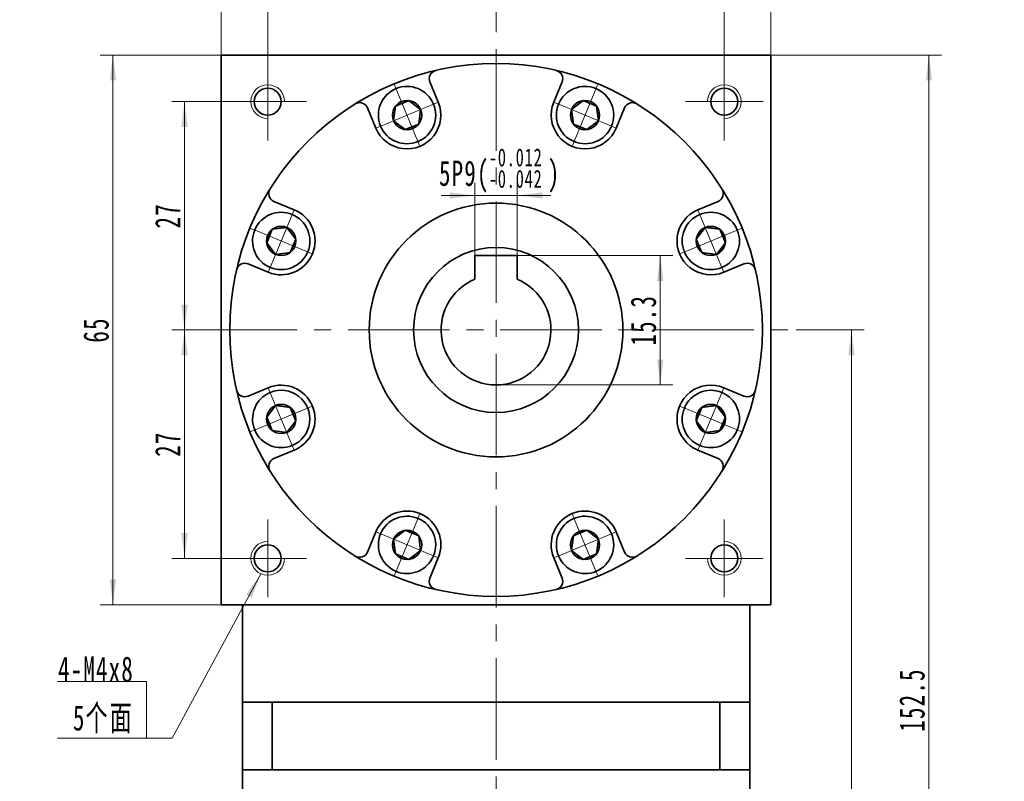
# Model space of a CAD drawing. Header units: millimetres. Extents: x -14 to 452, y 3 to 332.
# Tile 4 of 5: x 219 to 335, y 191 to 281. Entities that reach past the tile are written whole.
import ezdxf

# ---------------------------------------------------------------- set-up
doc = ezdxf.new("R2010")
doc.units = ezdxf.units.MM
doc.set_wipeout_variables(frame=1)
doc.linetypes.add('点画线', pattern=[18, 12, -2, 2, -2])
doc.layers.get('0').update_dxf_attribs({"lineweight": 35})
for name, color, linetype, lineweight in [('EB0_1', 7, 'Continuous', 35), ('中心线层', 1, '点画线', 18), ('尺寸线层', 3, 'Continuous', 18), ('粗实线层', 7, 'Continuous', 35)]:
    doc.layers.add(name, color=color, linetype=linetype, lineweight=lineweight)
doc.styles.add('标准', font='txt', dxfattribs={"width": 0.667})
doc.dimstyles.new('a4-1-1', dxfattribs={"dimtxt": 3, "dimasz": 3, "dimexe": 1.5, "dimexo": 0, "dimgap": 0.5, "dimtad": 1, "dimdec": 3, "dimdsep": 46, "dimtxsty": '标准', "dimblk": '_CAXARROW', "dimcen": 0, "dimdle": 4, "dimazin": 2, "dimtfac": 0.707107, "dimtdec": 3, "dimtix": 1, "dimtmove": 2, "dimatfit": 3, "dimfxl": 1, "dimfrac": 2, "dimtolj": 1, "dimtzin": 0, "dimarcsym": 1})

# ---------------------------------------------------------------- blocks, each defined once
blk = doc.blocks.new('*X6')
at = {"layer": '尺寸线层', "linetype": 'Continuous', "transparency": 16777216}
for points in [[(248.36, 282.49), (251.36, 282.86), (251.36, 282.11)], [(275.36, 282.49), (272.36, 282.86), (272.36, 282.11)]]:
    blk.add_hatch(color=0, dxfattribs=at).paths.add_polyline_path(points, flags=0)
at = {"layer": '尺寸线层', "color": 0, "linetype": 'Continuous', "transparency": 16777216}
for p, q in [((248.36, 275.52), (248.36, 283.99)), ((275.36, 279.19), (275.36, 283.99)), ((248.36, 282.49), (275.36, 282.49))]:
    blk.add_line(p, q, dxfattribs=at)
at = {"layer": '尺寸线层', "color": 0, "transparency": 16777216, "insert": (261.86, 284.47), "char_height": 3, "width": 6, "attachment_point": 5, "line_spacing_factor": 1.15057, "style": '标准'}
blk.add_mtext('\\T1.1;27', dxfattribs=at)
blk = doc.blocks.new('_CAXARROW')
blk.add_hatch(color=0).paths.add_polyline_path([(0, 0), (-1, 0.125), (-1, -0.125)], flags=0)
blk = doc.blocks.new('*X7')
at = {"layer": '尺寸线层', "linetype": 'Continuous', "transparency": 16777216}
for points in [[(275.36, 282.49), (278.36, 282.86), (278.36, 282.11)], [(302.36, 282.49), (299.36, 282.86), (299.36, 282.11)]]:
    blk.add_hatch(color=0, dxfattribs=at).paths.add_polyline_path(points, flags=0)
at = {"layer": '尺寸线层', "color": 0, "linetype": 'Continuous', "transparency": 16777216}
for p, q in [((275.36, 279.19), (275.36, 283.99)), ((302.36, 275.52), (302.36, 283.99)), ((275.36, 282.49), (302.36, 282.49))]:
    blk.add_line(p, q, dxfattribs=at)
at = {"layer": '尺寸线层', "color": 0, "transparency": 16777216, "insert": (288.86, 284.47), "char_height": 3, "width": 6, "attachment_point": 5, "line_spacing_factor": 1.15057, "style": '标准'}
blk.add_mtext('\\T1.1;27', dxfattribs=at)
blk = doc.blocks.new('*X8')
at = {"layer": '尺寸线层', "linetype": 'Continuous', "transparency": 16777216}
for points in [[(238.52, 270.92), (238.89, 267.92), (238.14, 267.92)], [(238.52, 243.92), (238.89, 246.92), (238.14, 246.92)]]:
    blk.add_hatch(color=0, dxfattribs=at).paths.add_polyline_path(points, flags=0)
at = {"layer": '尺寸线层', "color": 0, "linetype": 'Continuous', "transparency": 16777216}
for p, q in [((243.76, 270.92), (237.02, 270.92)), ((238.52, 270.92), (238.52, 243.92)), ((239.86, 243.92), (237.02, 243.92))]:
    blk.add_line(p, q, dxfattribs=at)
at = {"layer": '尺寸线层', "color": 0, "transparency": 16777216, "insert": (236.53, 257.42), "char_height": 3, "width": 6, "attachment_point": 5, "rotation": 90, "line_spacing_factor": 1.15057, "style": '标准'}
blk.add_mtext('\\T1.1;27', dxfattribs=at)
blk = doc.blocks.new('*X9')
at = {"layer": '尺寸线层', "linetype": 'Continuous', "transparency": 16777216}
for points in [[(238.52, 243.92), (238.89, 240.92), (238.14, 240.92)], [(238.52, 216.92), (238.89, 219.92), (238.14, 219.92)]]:
    blk.add_hatch(color=0, dxfattribs=at).paths.add_polyline_path(points, flags=0)
at = {"layer": '尺寸线层', "color": 0, "linetype": 'Continuous', "transparency": 16777216}
for p, q in [((239.86, 243.92), (237.02, 243.92)), ((238.52, 243.92), (238.52, 216.92)), ((243.76, 216.92), (237.02, 216.92))]:
    blk.add_line(p, q, dxfattribs=at)
at = {"layer": '尺寸线层', "color": 0, "transparency": 16777216, "insert": (236.53, 230.42), "char_height": 3, "width": 6, "attachment_point": 5, "rotation": 90, "line_spacing_factor": 1.15057, "style": '标准'}
blk.add_mtext('\\T1.1;27', dxfattribs=at)
blk = doc.blocks.new('*X10')
at = {"layer": '尺寸线层', "linetype": 'Continuous', "transparency": 16777216}
for points in [[(230.05, 276.42), (229.68, 273.42), (230.43, 273.42)], [(230.05, 211.42), (229.68, 214.42), (230.43, 214.42)]]:
    blk.add_hatch(color=0, dxfattribs=at).paths.add_polyline_path(points, flags=0)
at = {"layer": '尺寸线层', "color": 0, "linetype": 'Continuous', "transparency": 16777216}
for p, q in [((242.86, 276.42), (228.55, 276.42)), ((230.05, 211.42), (230.05, 276.42)), ((242.86, 211.42), (228.55, 211.42))]:
    blk.add_line(p, q, dxfattribs=at)
at = {"layer": '尺寸线层', "color": 0, "transparency": 16777216, "insert": (228.07, 243.92), "char_height": 3, "width": 6, "attachment_point": 5, "rotation": 90, "line_spacing_factor": 1.15057, "style": '标准'}
blk.add_mtext('\\T1.1;65', dxfattribs=at)
blk = doc.blocks.new('*X11')
at = {"layer": '尺寸线层', "linetype": 'Continuous', "transparency": 16777216}
for points in [[(242.86, 289.4), (245.86, 289.78), (245.86, 289.03)], [(307.86, 289.4), (304.86, 289.78), (304.86, 289.03)]]:
    blk.add_hatch(color=0, dxfattribs=at).paths.add_polyline_path(points, flags=0)
at = {"layer": '尺寸线层', "color": 0, "linetype": 'Continuous', "transparency": 16777216}
for p, q in [((242.86, 276.42), (242.86, 290.9)), ((307.86, 276.42), (307.86, 290.9)), ((242.86, 289.4), (307.86, 289.4))]:
    blk.add_line(p, q, dxfattribs=at)
at = {"layer": '尺寸线层', "color": 0, "transparency": 16777216, "insert": (275.36, 291.39), "char_height": 3, "width": 6, "attachment_point": 5, "line_spacing_factor": 1.15057, "style": '标准'}
blk.add_mtext('\\T1.1;65', dxfattribs=at)
blk = doc.blocks.new('*X12')
at = {"layer": '尺寸线层', "linetype": 'Continuous', "transparency": 16777216}
for points in [[(317.39, 243.92), (317.77, 240.92), (317.02, 240.92)], [(317.39, 123.92), (317.77, 126.92), (317.02, 126.92)]]:
    blk.add_hatch(color=0, dxfattribs=at).paths.add_polyline_path(points, flags=0)
at = {"layer": '尺寸线层', "color": 0, "linetype": 'Continuous', "transparency": 16777216}
for p, q in [((310.86, 243.92), (318.89, 243.92)), ((317.39, 243.92), (317.39, 123.92)), ((305.36, 123.92), (318.89, 123.92))]:
    blk.add_line(p, q, dxfattribs=at)
at = {"layer": '尺寸线层', "color": 0, "transparency": 16777216, "insert": (315.4, 183.92), "char_height": 3, "width": 7.9737, "attachment_point": 5, "rotation": 90, "line_spacing_factor": 1.15057, "style": '标准'}
blk.add_mtext('\\T1.1;120', dxfattribs=at)
blk = doc.blocks.new('*X13')
at = {"layer": '尺寸线层', "linetype": 'Continuous', "transparency": 16777216}
for points in [[(326.56, 276.42), (326.93, 273.42), (326.18, 273.42)], [(326.56, 123.92), (326.93, 126.92), (326.18, 126.92)]]:
    blk.add_hatch(color=0, dxfattribs=at).paths.add_polyline_path(points, flags=0)
at = {"layer": '尺寸线层', "color": 0, "linetype": 'Continuous', "transparency": 16777216}
for p, q in [((307.86, 276.42), (328.06, 276.42)), ((326.56, 276.42), (326.56, 123.92)), ((305.36, 123.92), (328.06, 123.92))]:
    blk.add_line(p, q, dxfattribs=at)
at = {"layer": '尺寸线层', "color": 0, "transparency": 16777216, "insert": (324.57, 200.17), "char_height": 3, "width": 13.8707, "attachment_point": 5, "rotation": 90, "line_spacing_factor": 1.15057, "style": '标准'}
blk.add_mtext('\\T1.1;152.5', dxfattribs=at)
blk = doc.blocks.new('*X14')
at = {"layer": '尺寸线层', "linetype": 'Continuous'}
blk.add_hatch(color=0, dxfattribs=at).paths.add_polyline_path([(13.51, 19.45), (12.42, 16.63), (11.76, 16.99)], flags=0)
at = {"layer": '尺寸线层', "color": 0, "linetype": 'Continuous'}
blk.add_line((13.51, 19.45), (3, 0), dxfattribs=at)
at = {"layer": '尺寸线层', "color": 0}
for p, q in [((0, 6.73), (-10.53, 6.73)), ((0, 0), (0, 6.73)), ((0, 0), (-10.53, 0)), ((3, 0), (0, 0))]:
    blk.add_line(p, q, dxfattribs=at)
at = {"layer": '尺寸线层', "color": 0, "insert": (-1.5, 0.6), "char_height": 3, "width": 17.068, "attachment_point": 9, "line_spacing_factor": 1.15057, "style": '标准'}
blk.add_mtext('\\T1.1;4-M4x8\\P5个面', dxfattribs=at)
blk = doc.blocks.new('*X15')
at = {"layer": '中心线层', "linetype": '点画线', "lineweight": 18}
for p, q in [((0, -3.89), (0, 3.89)), ((-3.89, 0), (3.89, 0))]:
    blk.add_line(p, q, dxfattribs=at)
at = {"layer": '粗实线层'}
for p, q in [((-1.73, 0), (-0.87, 1.5)), ((-0.87, 1.5), (0.87, 1.5)), ((1.73, 0), (0.87, 1.5)), ((1.73, 0), (0.87, 1.5)), ((-1.73, 0), (-0.87, -1.5)), ((1.73, 0), (0.87, -1.5)), ((-0.87, -1.5), (0.87, -1.5))]:
    blk.add_line(p, q, dxfattribs=at)
blk.add_circle((0, 0), 1.73, dxfattribs=at)
for start, end in [(0, 180), (180, 360)]:
    blk.add_arc((0, 0), 3.39, start, end, dxfattribs=at)
blk = doc.blocks.new('*X27')
at = {"layer": '尺寸线层', "color": 0, "char_height": 3, "attachment_point": 1, "line_spacing_factor": 1.15057, "style": '标准'}
for s, insert, width in [('\\T1.1;{\\H0.707107x;-0.012}', (274.51, 265.39), 25.4533), ('\\T1.1;5P9(', (268.61, 263.96), 53.9939), ('\\T1.1;)', (281.48, 263.96), 53.9939), ('\\T1.1;{\\H0.707107x;-0.042}', (274.51, 262.85), 25.4533)]:
    blk.add_mtext(s, dxfattribs=dict(at, insert=insert, width=width))
blk = doc.blocks.new('*X26')
at = {"layer": '尺寸线层', "linetype": 'Continuous', "transparency": 16777216}
for points in [[(272.86, 259.82), (269.86, 259.45), (269.86, 260.2)], [(277.86, 259.82), (280.86, 259.45), (280.86, 260.2)]]:
    blk.add_hatch(color=0, dxfattribs=at).paths.add_polyline_path(points, flags=0)
at = {"layer": '尺寸线层', "color": 0, "linetype": 'Continuous', "transparency": 16777216}
for p, q in [((272.86, 252.72), (272.86, 261.32)), ((277.86, 252.72), (277.86, 261.32)), ((281.86, 259.82), (268.86, 259.82))]:
    blk.add_line(p, q, dxfattribs=at)
at = {"layer": '尺寸线层', "color": 0, "transparency": 16777216}
blk.add_blockref('*X27', (0, 0), dxfattribs=at)
blk = doc.blocks.new('*X28')
at = {"layer": '尺寸线层', "linetype": 'Continuous', "transparency": 16777216}
for points in [[(294.79, 252.72), (295.16, 249.72), (294.41, 249.72)], [(294.79, 237.42), (295.16, 240.42), (294.41, 240.42)]]:
    blk.add_hatch(color=0, dxfattribs=at).paths.add_polyline_path(points, flags=0)
at = {"layer": '尺寸线层', "color": 0, "linetype": 'Continuous', "transparency": 16777216}
for p, q in [((277.86, 252.72), (296.29, 252.72)), ((294.79, 252.72), (294.79, 237.42)), ((275.36, 237.42), (296.29, 237.42))]:
    blk.add_line(p, q, dxfattribs=at)
at = {"layer": '尺寸线层', "color": 0, "transparency": 16777216, "insert": (292.8, 245.07), "char_height": 3, "width": 10.9547, "attachment_point": 5, "rotation": 90, "line_spacing_factor": 1.15057, "style": '标准'}
blk.add_mtext('\\T1.1;15.3', dxfattribs=at)

msp = doc.modelspace()

# ---------------------------------------------------------------- linework, layer by layer
at = {"layer": 'EB0_1'}
for p, q in [((245.359, 199.9217), (245.359, 164.4217)), ((305.359, 199.9217), (245.359, 199.9217)), ((305.359, 199.9217), (305.359, 164.4217)), ((305.359, 191.9217), (245.359, 191.9217))]:
    msp.add_line(p, q, dxfattribs=at)
at = {"layer": '中心线层'}
for p, q in [((275.359, 121.1147), (275.359, 279.194)), ((248.359, 266.3217), (248.359, 275.5217)), ((302.359, 275.5217), (302.359, 266.3217)), ((243.759, 270.9217), (252.959, 270.9217)), ((297.759, 270.9217), (306.959, 270.9217)), ((239.859, 243.9217), (310.859, 243.9217)), ((248.359, 212.3217), (248.359, 221.5217)), ((302.359, 221.5217), (302.359, 212.3217)), ((252.959, 216.9217), (243.759, 216.9217)), ((306.959, 216.9217), (297.759, 216.9217))]:
    msp.add_line(p, q, dxfattribs=at)
at = {"layer": '粗实线层'}
for p, q in [((242.859, 276.4217), (307.859, 276.4217)), ((242.859, 211.4217), (242.859, 276.4217)), ((307.859, 211.4217), (307.859, 276.4217)), ((268.5307, 270.8592), (267.5406, 273.2496)), ((282.1873, 270.8592), (283.1774, 273.2496)), ((261.1397, 267.7977), (260.1495, 270.1881)), ((289.5783, 267.7977), (290.5684, 270.1881)), ((251.483, 258.1411), (249.0926, 259.1312)), ((299.2349, 258.1411), (301.6254, 259.1312)), ((277.859, 252.7217), (272.859, 252.7217)), ((272.859, 252.7217), (272.859, 249.9217)), ((277.859, 252.7217), (277.859, 249.9217)), ((248.4216, 250.75), (246.0311, 251.7402)), ((302.2964, 250.75), (304.6868, 251.7402)), ((248.4216, 237.0935), (246.0311, 236.1033)), ((302.2964, 237.0935), (304.6868, 236.1033)), ((251.483, 229.7024), (249.0926, 228.7123)), ((299.2349, 229.7024), (301.6254, 228.7123)), ((261.1397, 220.0458), (260.1495, 217.6554)), ((289.5783, 220.0458), (290.5684, 217.6554)), ((268.5307, 216.9843), (267.5406, 214.5939)), ((282.1873, 216.9843), (283.1774, 214.5939)), ((242.859, 211.4217), (307.859, 211.4217)), ((245.359, 199.9217), (245.359, 211.4217)), ((305.359, 199.9217), (305.359, 211.4217)), ((248.9015, 199.9217), (248.9015, 191.9217)), ((301.8165, 199.9217), (301.8165, 191.9217))]:
    msp.add_line(p, q, dxfattribs=at)
for centre, radius in [((275.359, 243.9217), 31.5), ((248.359, 270.9217), 1.6), ((302.359, 270.9217), 1.6), ((275.359, 243.9217), 15), ((275.359, 243.9217), 9.75), ((248.359, 216.9217), 1.6), ((302.359, 216.9217), 1.6)]:
    msp.add_circle(centre, radius, dxfattribs=at)
for centre, radius, start, end in [((268.4644, 273.6323), 1, 103.064537, 202.500054), ((282.2535, 273.6323), 1, 337.499946, 76.935463), ((259.2257, 269.8054), 1, 22.499946, 121.935463), ((264.8352, 269.3284), 4, 202.5, 22.5), ((285.8828, 269.3284), 4, 157.5, 337.5), ((291.4923, 269.8054), 1, 58.064537, 157.500054), ((249.4753, 260.0551), 1, 148.064537, 247.500054), ((301.2427, 260.0551), 1, 292.499946, 31.935463), ((249.9523, 254.4455), 4, 247.5, 67.5), ((300.7657, 254.4455), 4, 112.5, 292.5), ((245.6485, 250.8163), 1, 67.499946, 166.935463), ((305.0695, 250.8163), 1, 13.064537, 112.500054), ((275.359, 243.9217), 6.5, 112.619865, 67.380135), ((245.6485, 237.0272), 1, 193.064537, 292.500054), ((249.9523, 233.3979), 4, 292.5, 112.5), ((300.7657, 233.3979), 4, 67.5, 247.5), ((305.0695, 237.0272), 1, 247.499946, 346.935463), ((249.4753, 227.7884), 1, 112.499946, 211.935463), ((301.2427, 227.7884), 1, 328.064537, 67.500054), ((264.8352, 218.5151), 4, 337.5, 157.5), ((285.8828, 218.5151), 4, 22.5, 202.5), ((259.2257, 218.038), 1, 238.064537, 337.500054), ((291.4923, 218.038), 1, 202.499946, 301.935463), ((268.4644, 214.2112), 1, 157.499946, 256.935463), ((282.2535, 214.2112), 1, 283.064537, 22.500054)]:
    msp.add_arc(centre, radius, start, end, dxfattribs=at)
at = {"layer": '粗实线层', "lineweight": 18}
for centre, start, end in [((248.359, 270.9217), 0, 270), ((302.359, 270.9217), 270, 180), ((248.359, 216.9217), 90, 360), ((302.359, 216.9217), 180, 90)]:
    msp.add_arc(centre, 2, start, end, dxfattribs=at)

# ---------------------------------------------------------------- block references
at = {"layer": '尺寸线层'}
msp.add_blockref('*X14', (234.0367, 195.6404), dxfattribs=at)

# ---------------------------------------------------------------- dimensions: what is measured, and where the dimension line sits
for base, p1, p2, picture, middle in [((307.859, 289.4038), (242.859, 276.4217), (307.859, 276.4217), '*X11', (275.359, 291.3871)), ((275.359, 282.486), (248.359, 275.5217), (275.359, 279.194), '*X6', (261.859, 284.4692)), ((302.359, 282.486), (275.359, 279.194), (302.359, 275.5217), '*X7', (288.859, 284.4692))]:
    dim = msp.add_linear_dim(base=base, p1=p1, p2=p2, dimstyle='a4-1-1', override={"dimsah": 1, "dimtfill": 1, "dimtzin": 0}, dxfattribs=at)
    dim.commit()
    dim.dimension.update_dxf_attribs({"geometry": picture, "text_midpoint": middle})
for base, p1, p2, angle, picture, middle in [((230.0515, 276.4217), (242.859, 211.4217), (242.859, 276.4217), 90, '*X10', (228.0683, 243.9217)), ((326.5568, 123.9217), (307.859, 276.4217), (305.359, 123.9217), 270, '*X13', (324.5652, 200.1717)), ((238.5159, 243.9217), (243.759, 270.9217), (239.859, 243.9217), 270, '*X8', (236.5326, 257.4217)), ((294.7873, 237.4217), (277.859, 252.7217), (275.359, 237.4217), 270, '*X28', (292.7957, 245.0717)), ((238.5159, 216.9217), (239.859, 243.9217), (243.759, 216.9217), 270, '*X9', (236.5326, 230.4217)), ((317.3919, 123.9217), (310.859, 243.9217), (305.359, 123.9217), 270, '*X12', (315.4002, 183.9217))]:
    dim = msp.add_linear_dim(base=base, p1=p1, p2=p2, angle=angle, dimstyle='a4-1-1', override={"dimsah": 1, "dimtfill": 1, "dimtzin": 0}, dxfattribs=at)
    dim.commit()
    dim.dimension.update_dxf_attribs({"geometry": picture, "text_midpoint": middle})

# ---------------------------------------------------------------- next in the draw order: wipeouts: each hides what was drawn before it
for points in [[(267.9671, 270.6257), (267.959, 270.6451), (267.9508, 270.6645), (267.9424, 270.6838), (267.934, 270.7031), (267.9254, 270.7223), (267.9166, 270.7415), (267.9078, 270.7606), (267.8989, 270.7796), (267.8898, 270.7986), (267.8806, 270.8176), (267.8713, 270.8365), (267.8619, 270.8553), (267.8523, 270.8741), (267.8427, 270.8928), (267.8329, 270.9114), (267.823, 270.93), (267.813, 270.9485), (267.8029, 270.967), (267.7927, 270.9854), (267.7823, 271.0037), (267.7719, 271.022), (267.7613, 271.0402), (267.7506, 271.0583), (267.7398, 271.0764), (267.7289, 271.0944), (267.7179, 271.1123), (267.7067, 271.1302), (267.6955, 271.148), (267.6841, 271.1657), (267.6727, 271.1834), (267.6727, 271.1834), (267.5841, 271.3123), (267.4896, 271.437), (267.3895, 271.5572), (267.284, 271.6727), (267.1732, 271.7832), (267.0575, 271.8884), (266.937, 271.9882), (266.8121, 272.0823), (266.6829, 272.1706), (266.5498, 272.2528), (266.4131, 272.3288), (266.273, 272.3984), (266.1298, 272.4615), (265.9839, 272.5179), (265.8356, 272.5675), (265.6851, 272.6102), (265.5328, 272.6459), (265.379, 272.6745), (265.224, 272.6961), (265.0682, 272.7104), (264.912, 272.7176), (264.7555, 272.7175), (264.5993, 272.7102), (264.4435, 272.6957), (264.2886, 272.6741), (264.1348, 272.6453), (263.9825, 272.6094), (263.8321, 272.5666), (263.6838, 272.5169), (263.5379, 272.4604), (263.5379, 272.4604), (263.3948, 272.3972), (263.2547, 272.3275), (263.1181, 272.2514), (262.9851, 272.169), (262.856, 272.0807), (262.7311, 271.9864), (262.6107, 271.8865), (262.4951, 271.7812), (262.3844, 271.6706), (262.279, 271.5551), (262.179, 271.4348), (262.0846, 271.31), (261.9961, 271.181), (261.9137, 271.048), (261.8375, 270.9114), (261.7676, 270.7714), (261.7043, 270.6284), (261.6477, 270.4826), (261.5979, 270.3343), (261.5549, 270.1839), (261.5189, 270.0316), (261.49, 269.8779), (261.4682, 269.723), (261.4536, 269.5672), (261.4462, 269.411), (261.446, 269.2545), (261.453, 269.0982), (261.4672, 268.9425), (261.4886, 268.7875), (261.5171, 268.6337), (261.5171, 268.6337), (261.5215, 268.6131), (261.526, 268.5925), (261.5307, 268.572), (261.5354, 268.5515), (261.5403, 268.531), (261.5453, 268.5106), (261.5505, 268.4901), (261.5557, 268.4698), (261.5611, 268.4494), (261.5667, 268.4291), (261.5723, 268.4088), (261.5781, 268.3886), (261.584, 268.3684), (261.59, 268.3482), (261.5962, 268.3281), (261.6024, 268.308), (261.6088, 268.2879), (261.6153, 268.2679), (261.622, 268.2479), (261.6288, 268.228), (261.6357, 268.2081), (261.6427, 268.1883), (261.6498, 268.1685), (261.6571, 268.1487), (261.6645, 268.129), (261.672, 268.1093), (261.6796, 268.0897), (261.6874, 268.0701), (261.6952, 268.0506), (261.7032, 268.0311), (261.7032, 268.0311), (261.7754, 267.869), (261.856, 267.7109), (261.9447, 267.5572), (262.0414, 267.4083), (262.1457, 267.2647), (262.2574, 267.1268), (262.3762, 266.9949), (262.5017, 266.8694), (262.6336, 266.7506), (262.7715, 266.639), (262.9151, 266.5346), (263.0639, 266.438), (263.2176, 266.3492), (263.3758, 266.2687), (263.5379, 266.1965), (263.7036, 266.1329), (263.8724, 266.078), (264.0438, 266.0321), (264.2174, 265.9952), (264.3927, 265.9674), (264.5692, 265.9489), (264.7465, 265.9396), (264.9239, 265.9396), (265.1012, 265.9489), (265.2777, 265.9674), (265.453, 265.9952), (265.6266, 266.0321), (265.798, 266.078), (265.9668, 266.1329), (266.1325, 266.1965), (266.1325, 266.1965), (266.2946, 266.2687), (266.4528, 266.3492), (266.6065, 266.438), (266.7553, 266.5346), (266.8989, 266.639), (267.0368, 266.7506), (267.1687, 266.8694), (267.2942, 266.9949), (267.413, 267.1268), (267.5247, 267.2647), (267.629, 267.4083), (267.7256, 267.5572), (267.8144, 267.7109), (267.895, 267.869), (267.9671, 268.0311), (268.0307, 268.1968), (268.0856, 268.3656), (268.1315, 268.537), (268.1684, 268.7106), (268.1962, 268.8859), (268.2147, 269.0624), (268.224, 269.2397), (268.224, 269.4172), (268.2147, 269.5944), (268.1962, 269.7709), (268.1684, 269.9462), (268.1315, 270.1198), (268.0856, 270.2912), (268.0307, 270.46)], [(289.0147, 268.0311), (289.0227, 268.0506), (289.0306, 268.0701), (289.0384, 268.0897), (289.046, 268.1093), (289.0535, 268.129), (289.0609, 268.1487), (289.0681, 268.1685), (289.0753, 268.1883), (289.0823, 268.2081), (289.0892, 268.228), (289.096, 268.2479), (289.1026, 268.2679), (289.1091, 268.2879), (289.1155, 268.308), (289.1218, 268.3281), (289.128, 268.3482), (289.134, 268.3684), (289.1399, 268.3886), (289.1457, 268.4088), (289.1513, 268.4291), (289.1568, 268.4494), (289.1622, 268.4698), (289.1675, 268.4901), (289.1726, 268.5106), (289.1777, 268.531), (289.1825, 268.5515), (289.1873, 268.572), (289.1919, 268.5925), (289.1964, 268.6131), (289.2008, 268.6337), (289.2008, 268.6337), (289.2293, 268.7875), (289.2507, 268.9425), (289.265, 269.0982), (289.272, 269.2545), (289.2718, 269.411), (289.2644, 269.5672), (289.2497, 269.723), (289.228, 269.8779), (289.199, 270.0316), (289.1631, 270.1839), (289.1201, 270.3343), (289.0703, 270.4826), (289.0136, 270.6284), (288.9503, 270.7714), (288.8805, 270.9114), (288.8043, 271.048), (288.7218, 271.181), (288.6333, 271.31), (288.539, 271.4348), (288.439, 271.5551), (288.3336, 271.6706), (288.2229, 271.7812), (288.1072, 271.8865), (287.9869, 271.9864), (287.862, 272.0807), (287.7329, 272.169), (287.5999, 272.2514), (287.4632, 272.3275), (287.3232, 272.3972), (287.1801, 272.4604), (287.1801, 272.4604), (287.0342, 272.5169), (286.8859, 272.5666), (286.7354, 272.6094), (286.5832, 272.6453), (286.4294, 272.6741), (286.2745, 272.6957), (286.1187, 272.7102), (285.9624, 272.7175), (285.806, 272.7176), (285.6497, 272.7104), (285.494, 272.6961), (285.339, 272.6745), (285.1852, 272.6459), (285.0329, 272.6102), (284.8824, 272.5675), (284.7341, 272.5179), (284.5881, 272.4615), (284.445, 272.3984), (284.3049, 272.3288), (284.1681, 272.2528), (284.0351, 272.1706), (283.9059, 272.0823), (283.781, 271.9882), (283.6605, 271.8884), (283.5448, 271.7832), (283.434, 271.6727), (283.3285, 271.5572), (283.2284, 271.437), (283.1339, 271.3123), (283.0453, 271.1834), (283.0453, 271.1834), (283.0338, 271.1657), (283.0225, 271.148), (283.0112, 271.1302), (283.0001, 271.1123), (282.9891, 271.0944), (282.9782, 271.0764), (282.9674, 271.0583), (282.9567, 271.0402), (282.9461, 271.022), (282.9357, 271.0037), (282.9253, 270.9854), (282.9151, 270.967), (282.905, 270.9485), (282.895, 270.93), (282.8851, 270.9114), (282.8753, 270.8928), (282.8656, 270.8741), (282.8561, 270.8553), (282.8467, 270.8365), (282.8374, 270.8176), (282.8282, 270.7986), (282.8191, 270.7796), (282.8102, 270.7606), (282.8013, 270.7415), (282.7926, 270.7223), (282.784, 270.7031), (282.7755, 270.6838), (282.7672, 270.6645), (282.7589, 270.6451), (282.7508, 270.6257), (282.7508, 270.6257), (282.6872, 270.46), (282.6324, 270.2912), (282.5864, 270.1198), (282.5495, 269.9462), (282.5218, 269.7709), (282.5032, 269.5944), (282.4939, 269.4172), (282.4939, 269.2397), (282.5032, 269.0624), (282.5218, 268.8859), (282.5495, 268.7106), (282.5864, 268.537), (282.6324, 268.3656), (282.6872, 268.1968), (282.7508, 268.0311), (282.823, 267.869), (282.9036, 267.7109), (282.9923, 267.5572), (283.089, 267.4083), (283.1933, 267.2647), (283.305, 267.1268), (283.4238, 266.9949), (283.5493, 266.8694), (283.6812, 266.7506), (283.8191, 266.639), (283.9627, 266.5346), (284.1115, 266.438), (284.2652, 266.3492), (284.4233, 266.2687), (284.5855, 266.1965), (284.5855, 266.1965), (284.7512, 266.1329), (284.92, 266.078), (285.0914, 266.0321), (285.265, 265.9952), (285.4403, 265.9674), (285.6168, 265.9489), (285.794, 265.9396), (285.9715, 265.9396), (286.1488, 265.9489), (286.3253, 265.9674), (286.5006, 265.9952), (286.6742, 266.0321), (286.8456, 266.078), (287.0144, 266.1329), (287.1801, 266.1965), (287.3422, 266.2687), (287.5004, 266.3492), (287.6541, 266.438), (287.8029, 266.5346), (287.9465, 266.639), (288.0844, 266.7506), (288.2163, 266.8694), (288.3418, 266.9949), (288.4606, 267.1268), (288.5722, 267.2647), (288.6766, 267.4083), (288.7732, 267.5572), (288.862, 267.7109), (288.9425, 267.869)], [(251.2496, 257.5775), (251.2301, 257.5855), (251.2106, 257.5934), (251.191, 257.6011), (251.1714, 257.6087), (251.1517, 257.6162), (251.132, 257.6236), (251.1123, 257.6309), (251.0925, 257.638), (251.0726, 257.6451), (251.0527, 257.652), (251.0328, 257.6587), (251.0128, 257.6654), (250.9928, 257.6719), (250.9728, 257.6783), (250.9527, 257.6846), (250.9325, 257.6907), (250.9124, 257.6967), (250.8921, 257.7026), (250.8719, 257.7084), (250.8516, 257.7141), (250.8313, 257.7196), (250.811, 257.725), (250.7906, 257.7303), (250.7702, 257.7354), (250.7497, 257.7404), (250.7292, 257.7453), (250.7087, 257.7501), (250.6882, 257.7547), (250.6676, 257.7592), (250.647, 257.7636), (250.647, 257.7636), (250.4932, 257.7921), (250.3383, 257.8135), (250.1825, 257.8277), (250.0262, 257.8347), (249.8698, 257.8345), (249.7135, 257.8271), (249.5578, 257.8125), (249.4029, 257.7907), (249.2491, 257.7618), (249.0969, 257.7258), (248.9464, 257.6829), (248.7982, 257.633), (248.6523, 257.5764), (248.5093, 257.5131), (248.3693, 257.4432), (248.2327, 257.367), (248.0998, 257.2846), (247.9708, 257.1961), (247.846, 257.1017), (247.7257, 257.0017), (247.6101, 256.8963), (247.4995, 256.7856), (247.3942, 256.67), (247.2943, 256.5496), (247.2001, 256.4247), (247.1117, 256.2957), (247.0294, 256.1626), (246.9533, 256.026), (246.8835, 255.8859), (246.8203, 255.7428), (246.8203, 255.7428), (246.7638, 255.597), (246.7141, 255.4486), (246.6713, 255.2982), (246.6354, 255.1459), (246.6067, 254.9921), (246.585, 254.8372), (246.5705, 254.6815), (246.5632, 254.5252), (246.5632, 254.3688), (246.5703, 254.2125), (246.5847, 254.0567), (246.6062, 253.9018), (246.6348, 253.748), (246.6706, 253.5957), (246.7133, 253.4452), (246.7629, 253.2968), (246.8192, 253.1509), (246.8823, 253.0077), (246.9519, 252.8676), (247.0279, 252.7309), (247.1101, 252.5978), (247.1984, 252.4687), (247.2925, 252.3437), (247.3923, 252.2232), (247.4976, 252.1075), (247.608, 251.9968), (247.7235, 251.8912), (247.8437, 251.7911), (247.9684, 251.6967), (248.0973, 251.6081), (248.0973, 251.6081), (248.115, 251.5966), (248.1327, 251.5852), (248.1505, 251.574), (248.1684, 251.5629), (248.1863, 251.5518), (248.2043, 251.5409), (248.2224, 251.5301), (248.2405, 251.5194), (248.2587, 251.5089), (248.277, 251.4984), (248.2953, 251.4881), (248.3137, 251.4778), (248.3322, 251.4677), (248.3507, 251.4577), (248.3693, 251.4478), (248.388, 251.4381), (248.4067, 251.4284), (248.4254, 251.4189), (248.4443, 251.4094), (248.4631, 251.4001), (248.4821, 251.3909), (248.5011, 251.3819), (248.5201, 251.3729), (248.5392, 251.3641), (248.5584, 251.3554), (248.5776, 251.3468), (248.5969, 251.3383), (248.6162, 251.3299), (248.6356, 251.3217), (248.655, 251.3136), (248.655, 251.3136), (248.8207, 251.25), (248.9895, 251.1951), (249.1609, 251.1492), (249.3345, 251.1123), (249.5098, 251.0845), (249.6863, 251.066), (249.8636, 251.0567), (250.041, 251.0567), (250.2183, 251.066), (250.3948, 251.0845), (250.5701, 251.1123), (250.7437, 251.1492), (250.9151, 251.1951), (251.0839, 251.25), (251.2496, 251.3136), (251.4117, 251.3858), (251.5699, 251.4663), (251.7236, 251.5551), (251.8724, 251.6517), (252.016, 251.7561), (252.1539, 251.8678), (252.2858, 251.9865), (252.4113, 252.112), (252.5301, 252.2439), (252.6418, 252.3818), (252.7461, 252.5254), (252.8428, 252.6743), (252.9315, 252.828), (253.0121, 252.9861), (253.0843, 253.1482), (253.0843, 253.1482), (253.1479, 253.3139), (253.2027, 253.4827), (253.2486, 253.6542), (253.2855, 253.8278), (253.3133, 254.003), (253.3319, 254.1796), (253.3411, 254.3568), (253.3411, 254.5343), (253.3319, 254.7115), (253.3133, 254.888), (253.2855, 255.0633), (253.2486, 255.2369), (253.2027, 255.4083), (253.1479, 255.5771), (253.0843, 255.7428), (253.0121, 255.905), (252.9315, 256.0631), (252.8428, 256.2168), (252.7461, 256.3656), (252.6418, 256.5092), (252.5301, 256.6472), (252.4113, 256.7791), (252.2858, 256.9046), (252.1539, 257.0233), (252.016, 257.135), (251.8724, 257.2393), (251.7236, 257.336), (251.5699, 257.4247), (251.4117, 257.5053)], [(302.063, 251.3136), (302.0824, 251.3217), (302.1018, 251.3299), (302.1211, 251.3383), (302.1404, 251.3468), (302.1596, 251.3554), (302.1787, 251.3641), (302.1978, 251.3729), (302.2169, 251.3819), (302.2359, 251.3909), (302.2548, 251.4001), (302.2737, 251.4094), (302.2925, 251.4189), (302.3113, 251.4284), (302.33, 251.4381), (302.3487, 251.4478), (302.3672, 251.4577), (302.3858, 251.4677), (302.4042, 251.4778), (302.4226, 251.4881), (302.441, 251.4984), (302.4592, 251.5089), (302.4774, 251.5194), (302.4956, 251.5301), (302.5136, 251.5409), (302.5316, 251.5518), (302.5496, 251.5629), (302.5674, 251.574), (302.5852, 251.5852), (302.603, 251.5966), (302.6206, 251.6081), (302.6206, 251.6081), (302.7496, 251.6967), (302.8743, 251.7911), (302.9945, 251.8912), (303.1099, 251.9968), (303.2204, 252.1075), (303.3257, 252.2232), (303.4255, 252.3437), (303.5196, 252.4687), (303.6079, 252.5978), (303.6901, 252.7309), (303.7661, 252.8676), (303.8357, 253.0077), (303.8987, 253.1509), (303.9551, 253.2968), (304.0047, 253.4452), (304.0474, 253.5957), (304.0831, 253.748), (304.1118, 253.9018), (304.1333, 254.0567), (304.1477, 254.2125), (304.1548, 254.3688), (304.1547, 254.5252), (304.1475, 254.6815), (304.133, 254.8372), (304.1113, 254.9921), (304.0825, 255.1459), (304.0467, 255.2982), (304.0039, 255.4486), (303.9541, 255.597), (303.8976, 255.7428), (303.8976, 255.7428), (303.8344, 255.8859), (303.7647, 256.026), (303.6886, 256.1626), (303.6063, 256.2957), (303.5179, 256.4247), (303.4237, 256.5496), (303.3238, 256.67), (303.2184, 256.7856), (303.1079, 256.8963), (302.9923, 257.0017), (302.872, 257.1017), (302.7472, 257.1961), (302.6182, 257.2846), (302.4853, 257.367), (302.3487, 257.4432), (302.2087, 257.5131), (302.0656, 257.5764), (301.9198, 257.633), (301.7715, 257.6829), (301.6211, 257.7258), (301.4689, 257.7618), (301.3151, 257.7907), (301.1602, 257.8125), (301.0045, 257.8271), (300.8482, 257.8345), (300.6918, 257.8347), (300.5355, 257.8277), (300.3797, 257.8135), (300.2247, 257.7921), (300.0709, 257.7636), (300.0709, 257.7636), (300.0503, 257.7592), (300.0298, 257.7547), (300.0092, 257.7501), (299.9887, 257.7453), (299.9683, 257.7404), (299.9478, 257.7354), (299.9274, 257.7303), (299.907, 257.725), (299.8867, 257.7196), (299.8664, 257.7141), (299.8461, 257.7084), (299.8258, 257.7026), (299.8056, 257.6967), (299.7855, 257.6907), (299.7653, 257.6846), (299.7452, 257.6783), (299.7252, 257.6719), (299.7052, 257.6654), (299.6852, 257.6587), (299.6652, 257.652), (299.6454, 257.6451), (299.6255, 257.638), (299.6057, 257.6309), (299.5859, 257.6236), (299.5662, 257.6162), (299.5466, 257.6087), (299.5269, 257.6011), (299.5074, 257.5934), (299.4879, 257.5855), (299.4684, 257.5775), (299.4684, 257.5775), (299.3062, 257.5053), (299.1481, 257.4247), (298.9944, 257.336), (298.8456, 257.2393), (298.702, 257.135), (298.564, 257.0233), (298.4322, 256.9046), (298.3067, 256.7791), (298.1879, 256.6472), (298.0762, 256.5092), (297.9719, 256.3656), (297.8752, 256.2168), (297.7865, 256.0631), (297.7059, 255.905), (297.6337, 255.7428), (297.5701, 255.5771), (297.5153, 255.4083), (297.4693, 255.2369), (297.4324, 255.0633), (297.4047, 254.888), (297.3861, 254.7115), (297.3768, 254.5343), (297.3768, 254.3568), (297.3861, 254.1796), (297.4047, 254.003), (297.4324, 253.8278), (297.4693, 253.6542), (297.5153, 253.4827), (297.5701, 253.3139), (297.6337, 253.1482), (297.6337, 253.1482), (297.7059, 252.9861), (297.7865, 252.828), (297.8752, 252.6743), (297.9719, 252.5254), (298.0762, 252.3818), (298.1879, 252.2439), (298.3067, 252.112), (298.4322, 251.9865), (298.564, 251.8678), (298.702, 251.7561), (298.8456, 251.6517), (298.9944, 251.5551), (299.1481, 251.4663), (299.3062, 251.3858), (299.4684, 251.3136), (299.6341, 251.25), (299.8029, 251.1951), (299.9743, 251.1492), (300.1479, 251.1123), (300.3232, 251.0845), (300.4997, 251.066), (300.6769, 251.0567), (300.8544, 251.0567), (301.0317, 251.066), (301.2082, 251.0845), (301.3835, 251.1123), (301.5571, 251.1492), (301.7285, 251.1951), (301.8973, 251.25)], [(248.655, 236.5299), (248.6356, 236.5218), (248.6162, 236.5135), (248.5969, 236.5052), (248.5776, 236.4967), (248.5584, 236.4881), (248.5392, 236.4794), (248.5201, 236.4706), (248.5011, 236.4616), (248.4821, 236.4525), (248.4631, 236.4433), (248.4443, 236.434), (248.4254, 236.4246), (248.4067, 236.4151), (248.388, 236.4054), (248.3693, 236.3957), (248.3507, 236.3858), (248.3322, 236.3758), (248.3137, 236.3656), (248.2953, 236.3554), (248.277, 236.3451), (248.2587, 236.3346), (248.2405, 236.324), (248.2224, 236.3133), (248.2043, 236.3025), (248.1863, 236.2916), (248.1684, 236.2806), (248.1505, 236.2695), (248.1327, 236.2582), (248.115, 236.2469), (248.0973, 236.2354), (248.0973, 236.2354), (247.9684, 236.1468), (247.8437, 236.0524), (247.7235, 235.9523), (247.608, 235.8467), (247.4976, 235.736), (247.3923, 235.6202), (247.2925, 235.4998), (247.1984, 235.3748), (247.1101, 235.2457), (247.0279, 235.1126), (246.9519, 234.9758), (246.8823, 234.8357), (246.8192, 234.6926), (246.7629, 234.5467), (246.7133, 234.3983), (246.6706, 234.2478), (246.6348, 234.0955), (246.6062, 233.9417), (246.5847, 233.7868), (246.5703, 233.631), (246.5632, 233.4747), (246.5632, 233.3183), (246.5705, 233.162), (246.585, 233.0063), (246.6067, 232.8513), (246.6354, 232.6976), (246.6713, 232.5453), (246.7141, 232.3948), (246.7638, 232.2465), (246.8203, 232.1006), (246.8203, 232.1006), (246.8835, 231.9575), (246.9533, 231.8175), (247.0294, 231.6808), (247.1117, 231.5478), (247.2001, 231.4187), (247.2943, 231.2939), (247.3942, 231.1735), (247.4995, 231.0578), (247.6101, 230.9472), (247.7257, 230.8417), (247.846, 230.7417), (247.9708, 230.6474), (248.0998, 230.5589), (248.2327, 230.4765), (248.3693, 230.4002), (248.5093, 230.3304), (248.6523, 230.2671), (248.7982, 230.2105), (248.9464, 230.1606), (249.0969, 230.1176), (249.2491, 230.0817), (249.4029, 230.0528), (249.5578, 230.031), (249.7135, 230.0164), (249.8698, 230.0089), (250.0262, 230.0087), (250.1825, 230.0158), (250.3383, 230.03), (250.4932, 230.0514), (250.647, 230.0799), (250.647, 230.0799), (250.6676, 230.0843), (250.6882, 230.0888), (250.7087, 230.0934), (250.7292, 230.0982), (250.7497, 230.1031), (250.7702, 230.1081), (250.7906, 230.1132), (250.811, 230.1185), (250.8313, 230.1239), (250.8516, 230.1294), (250.8719, 230.1351), (250.8921, 230.1408), (250.9124, 230.1467), (250.9325, 230.1528), (250.9527, 230.1589), (250.9728, 230.1652), (250.9928, 230.1716), (251.0128, 230.1781), (251.0328, 230.1847), (251.0527, 230.1915), (251.0726, 230.1984), (251.0925, 230.2054), (251.1123, 230.2126), (251.132, 230.2198), (251.1517, 230.2272), (251.1714, 230.2347), (251.191, 230.2424), (251.2106, 230.2501), (251.2301, 230.258), (251.2496, 230.266), (251.2496, 230.266), (251.4117, 230.3382), (251.5699, 230.4188), (251.7236, 230.5075), (251.8724, 230.6042), (252.016, 230.7085), (252.1539, 230.8202), (252.2858, 230.9389), (252.4113, 231.0644), (252.5301, 231.1963), (252.6418, 231.3342), (252.7461, 231.4778), (252.8428, 231.6267), (252.9315, 231.7804), (253.0121, 231.9385), (253.0843, 232.1006), (253.1479, 232.2663), (253.2027, 232.4351), (253.2486, 232.6066), (253.2855, 232.7802), (253.3133, 232.9555), (253.3319, 233.132), (253.3411, 233.3092), (253.3411, 233.4867), (253.3319, 233.6639), (253.3133, 233.8404), (253.2855, 234.0157), (253.2486, 234.1893), (253.2027, 234.3608), (253.1479, 234.5295), (253.0843, 234.6952), (253.0843, 234.6952), (253.0121, 234.8574), (252.9315, 235.0155), (252.8428, 235.1692), (252.7461, 235.3181), (252.6418, 235.4616), (252.5301, 235.5996), (252.4113, 235.7315), (252.2858, 235.857), (252.1539, 235.9757), (252.016, 236.0874), (251.8724, 236.1917), (251.7236, 236.2884), (251.5699, 236.3771), (251.4117, 236.4577), (251.2496, 236.5299), (251.0839, 236.5935), (250.9151, 236.6483), (250.7437, 236.6943), (250.5701, 236.7312), (250.3948, 236.7589), (250.2183, 236.7775), (250.041, 236.7868), (249.8636, 236.7868), (249.6863, 236.7775), (249.5098, 236.7589), (249.3345, 236.7312), (249.1609, 236.6943), (248.9895, 236.6483), (248.8207, 236.5935)], [(299.4684, 230.266), (299.4879, 230.258), (299.5074, 230.2501), (299.5269, 230.2424), (299.5466, 230.2347), (299.5662, 230.2272), (299.5859, 230.2198), (299.6057, 230.2126), (299.6255, 230.2054), (299.6454, 230.1984), (299.6652, 230.1915), (299.6852, 230.1847), (299.7052, 230.1781), (299.7252, 230.1716), (299.7452, 230.1652), (299.7653, 230.1589), (299.7855, 230.1528), (299.8056, 230.1467), (299.8258, 230.1408), (299.8461, 230.1351), (299.8664, 230.1294), (299.8867, 230.1239), (299.907, 230.1185), (299.9274, 230.1132), (299.9478, 230.1081), (299.9683, 230.1031), (299.9887, 230.0982), (300.0092, 230.0934), (300.0298, 230.0888), (300.0503, 230.0843), (300.0709, 230.0799), (300.0709, 230.0799), (300.2247, 230.0514), (300.3797, 230.03), (300.5355, 230.0158), (300.6918, 230.0087), (300.8482, 230.0089), (301.0045, 230.0164), (301.1602, 230.031), (301.3151, 230.0528), (301.4689, 230.0817), (301.6211, 230.1176), (301.7715, 230.1606), (301.9198, 230.2105), (302.0656, 230.2671), (302.2087, 230.3304), (302.3487, 230.4002), (302.4853, 230.4765), (302.6182, 230.5589), (302.7472, 230.6474), (302.872, 230.7417), (302.9923, 230.8417), (303.1079, 230.9472), (303.2184, 231.0578), (303.3238, 231.1735), (303.4237, 231.2939), (303.5179, 231.4187), (303.6063, 231.5478), (303.6886, 231.6808), (303.7647, 231.8175), (303.8344, 231.9575), (303.8976, 232.1006), (303.8976, 232.1006), (303.9541, 232.2465), (304.0039, 232.3948), (304.0467, 232.5453), (304.0825, 232.6976), (304.1113, 232.8513), (304.133, 233.0063), (304.1475, 233.162), (304.1547, 233.3183), (304.1548, 233.4747), (304.1477, 233.631), (304.1333, 233.7868), (304.1118, 233.9417), (304.0831, 234.0955), (304.0474, 234.2478), (304.0047, 234.3983), (303.9551, 234.5467), (303.8987, 234.6926), (303.8357, 234.8357), (303.7661, 234.9758), (303.6901, 235.1126), (303.6079, 235.2457), (303.5196, 235.3748), (303.4255, 235.4998), (303.3257, 235.6202), (303.2204, 235.736), (303.1099, 235.8467), (302.9945, 235.9523), (302.8743, 236.0524), (302.7496, 236.1468), (302.6206, 236.2354), (302.6206, 236.2354), (302.603, 236.2469), (302.5852, 236.2582), (302.5674, 236.2695), (302.5496, 236.2806), (302.5316, 236.2916), (302.5136, 236.3025), (302.4956, 236.3133), (302.4774, 236.324), (302.4592, 236.3346), (302.441, 236.3451), (302.4226, 236.3554), (302.4042, 236.3656), (302.3858, 236.3758), (302.3672, 236.3858), (302.3487, 236.3957), (302.33, 236.4054), (302.3113, 236.4151), (302.2925, 236.4246), (302.2737, 236.434), (302.2548, 236.4433), (302.2359, 236.4525), (302.2169, 236.4616), (302.1978, 236.4706), (302.1787, 236.4794), (302.1596, 236.4881), (302.1404, 236.4967), (302.1211, 236.5052), (302.1018, 236.5135), (302.0824, 236.5218), (302.063, 236.5299), (302.063, 236.5299), (301.8973, 236.5935), (301.7285, 236.6483), (301.5571, 236.6943), (301.3835, 236.7312), (301.2082, 236.7589), (301.0317, 236.7775), (300.8544, 236.7868), (300.6769, 236.7868), (300.4997, 236.7775), (300.3232, 236.7589), (300.1479, 236.7312), (299.9743, 236.6943), (299.8029, 236.6483), (299.6341, 236.5935), (299.4684, 236.5299), (299.3062, 236.4577), (299.1481, 236.3771), (298.9944, 236.2884), (298.8456, 236.1917), (298.702, 236.0874), (298.564, 235.9757), (298.4322, 235.857), (298.3067, 235.7315), (298.1879, 235.5996), (298.0762, 235.4616), (297.9719, 235.3181), (297.8752, 235.1692), (297.7865, 235.0155), (297.7059, 234.8574), (297.6337, 234.6952), (297.6337, 234.6952), (297.5701, 234.5295), (297.5153, 234.3608), (297.4693, 234.1893), (297.4324, 234.0157), (297.4047, 233.8404), (297.3861, 233.6639), (297.3768, 233.4867), (297.3768, 233.3092), (297.3861, 233.132), (297.4047, 232.9555), (297.4324, 232.7802), (297.4693, 232.6066), (297.5153, 232.4351), (297.5701, 232.2663), (297.6337, 232.1006), (297.7059, 231.9385), (297.7865, 231.7804), (297.8752, 231.6267), (297.9719, 231.4778), (298.0762, 231.3342), (298.1879, 231.1963), (298.3067, 231.0644), (298.4322, 230.9389), (298.564, 230.8202), (298.702, 230.7085), (298.8456, 230.6042), (298.9944, 230.5075), (299.1481, 230.4188), (299.3062, 230.3382)], [(261.7032, 219.8123), (261.6952, 219.7929), (261.6874, 219.7734), (261.6796, 219.7538), (261.672, 219.7342), (261.6645, 219.7145), (261.6571, 219.6948), (261.6498, 219.675), (261.6427, 219.6552), (261.6357, 219.6354), (261.6288, 219.6155), (261.622, 219.5955), (261.6153, 219.5756), (261.6088, 219.5556), (261.6024, 219.5355), (261.5962, 219.5154), (261.59, 219.4953), (261.584, 219.4751), (261.5781, 219.4549), (261.5723, 219.4347), (261.5667, 219.4144), (261.5611, 219.3941), (261.5557, 219.3737), (261.5505, 219.3533), (261.5453, 219.3329), (261.5403, 219.3125), (261.5354, 219.292), (261.5307, 219.2715), (261.526, 219.251), (261.5215, 219.2304), (261.5171, 219.2098), (261.5171, 219.2098), (261.4886, 219.056), (261.4672, 218.901), (261.453, 218.7452), (261.446, 218.589), (261.4462, 218.4325), (261.4536, 218.2763), (261.4682, 218.1205), (261.49, 217.9656), (261.5189, 217.8119), (261.5549, 217.6596), (261.5979, 217.5092), (261.6477, 217.3609), (261.7043, 217.2151), (261.7676, 217.072), (261.8375, 216.9321), (261.9137, 216.7955), (261.9961, 216.6625), (262.0846, 216.5335), (262.179, 216.4087), (262.279, 216.2884), (262.3844, 216.1729), (262.4951, 216.0623), (262.6107, 215.9569), (262.7311, 215.8571), (262.856, 215.7628), (262.9851, 215.6744), (263.1181, 215.5921), (263.2547, 215.516), (263.3948, 215.4463), (263.5379, 215.3831), (263.5379, 215.3831), (263.6838, 215.3266), (263.8321, 215.2769), (263.9825, 215.234), (264.1348, 215.1982), (264.2886, 215.1694), (264.4435, 215.1478), (264.5993, 215.1333), (264.7555, 215.126), (264.912, 215.1259), (265.0682, 215.1331), (265.224, 215.1474), (265.379, 215.1689), (265.5328, 215.1976), (265.6851, 215.2333), (265.8356, 215.276), (265.9839, 215.3256), (266.1298, 215.382), (266.273, 215.4451), (266.4131, 215.5147), (266.5498, 215.5906), (266.6829, 215.6729), (266.8121, 215.7611), (266.937, 215.8553), (267.0575, 215.9551), (267.1732, 216.0603), (267.284, 216.1708), (267.3895, 216.2863), (267.4896, 216.4065), (267.5841, 216.5312), (267.6727, 216.6601), (267.6727, 216.6601), (267.6841, 216.6778), (267.6955, 216.6955), (267.7067, 216.7133), (267.7179, 216.7311), (267.7289, 216.7491), (267.7398, 216.7671), (267.7506, 216.7852), (267.7613, 216.8033), (267.7719, 216.8215), (267.7823, 216.8398), (267.7927, 216.8581), (267.8029, 216.8765), (267.813, 216.895), (267.823, 216.9135), (267.8329, 216.9321), (267.8427, 216.9507), (267.8523, 216.9694), (267.8619, 216.9882), (267.8713, 217.007), (267.8806, 217.0259), (267.8898, 217.0448), (267.8989, 217.0638), (267.9078, 217.0829), (267.9166, 217.102), (267.9254, 217.1211), (267.934, 217.1404), (267.9424, 217.1596), (267.9508, 217.179), (267.959, 217.1983), (267.9671, 217.2178), (267.9671, 217.2178), (268.0307, 217.3834), (268.0856, 217.5522), (268.1315, 217.7237), (268.1684, 217.8973), (268.1962, 218.0726), (268.2147, 218.2491), (268.224, 218.4263), (268.224, 218.6038), (268.2147, 218.781), (268.1962, 218.9575), (268.1684, 219.1328), (268.1315, 219.3064), (268.0856, 219.4779), (268.0307, 219.6467), (267.9671, 219.8123), (267.895, 219.9745), (267.8144, 220.1326), (267.7256, 220.2863), (267.629, 220.4352), (267.5247, 220.5788), (267.413, 220.7167), (267.2942, 220.8486), (267.1687, 220.9741), (267.0368, 221.0928), (266.8989, 221.2045), (266.7553, 221.3088), (266.6065, 221.4055), (266.4528, 221.4942), (266.2946, 221.5748), (266.1325, 221.647), (266.1325, 221.647), (265.9668, 221.7106), (265.798, 221.7654), (265.6266, 221.8114), (265.453, 221.8483), (265.2777, 221.876), (265.1012, 221.8946), (264.9239, 221.9039), (264.7465, 221.9039), (264.5692, 221.8946), (264.3927, 221.876), (264.2174, 221.8483), (264.0438, 221.8114), (263.8724, 221.7654), (263.7036, 221.7106), (263.5379, 221.647), (263.3758, 221.5748), (263.2176, 221.4942), (263.0639, 221.4055), (262.9151, 221.3088), (262.7715, 221.2045), (262.6336, 221.0928), (262.5017, 220.9741), (262.3762, 220.8486), (262.2574, 220.7167), (262.1457, 220.5788), (262.0414, 220.4352), (261.9447, 220.2863), (261.856, 220.1326), (261.7754, 219.9745)], [(282.7508, 217.2178), (282.7589, 217.1983), (282.7672, 217.179), (282.7755, 217.1596), (282.784, 217.1404), (282.7926, 217.1211), (282.8013, 217.102), (282.8102, 217.0829), (282.8191, 217.0638), (282.8282, 217.0448), (282.8374, 217.0259), (282.8467, 217.007), (282.8561, 216.9882), (282.8656, 216.9694), (282.8753, 216.9507), (282.8851, 216.9321), (282.895, 216.9135), (282.905, 216.895), (282.9151, 216.8765), (282.9253, 216.8581), (282.9357, 216.8398), (282.9461, 216.8215), (282.9567, 216.8033), (282.9674, 216.7852), (282.9782, 216.7671), (282.9891, 216.7491), (283.0001, 216.7311), (283.0112, 216.7133), (283.0225, 216.6955), (283.0338, 216.6778), (283.0453, 216.6601), (283.0453, 216.6601), (283.1339, 216.5312), (283.2284, 216.4065), (283.3285, 216.2863), (283.434, 216.1708), (283.5448, 216.0603), (283.6605, 215.9551), (283.781, 215.8553), (283.9059, 215.7611), (284.0351, 215.6729), (284.1681, 215.5906), (284.3049, 215.5147), (284.445, 215.4451), (284.5881, 215.382), (284.7341, 215.3256), (284.8824, 215.276), (285.0329, 215.2333), (285.1852, 215.1976), (285.339, 215.1689), (285.494, 215.1474), (285.6497, 215.1331), (285.806, 215.1259), (285.9624, 215.126), (286.1187, 215.1333), (286.2745, 215.1478), (286.4294, 215.1694), (286.5832, 215.1982), (286.7354, 215.234), (286.8859, 215.2769), (287.0342, 215.3266), (287.1801, 215.3831), (287.1801, 215.3831), (287.3232, 215.4463), (287.4632, 215.516), (287.5999, 215.5921), (287.7329, 215.6744), (287.862, 215.7628), (287.9869, 215.8571), (288.1072, 215.9569), (288.2229, 216.0623), (288.3336, 216.1729), (288.439, 216.2884), (288.539, 216.4087), (288.6333, 216.5335), (288.7218, 216.6625), (288.8043, 216.7955), (288.8805, 216.9321), (288.9503, 217.072), (289.0136, 217.2151), (289.0703, 217.3609), (289.1201, 217.5092), (289.1631, 217.6596), (289.199, 217.8119), (289.228, 217.9656), (289.2497, 218.1205), (289.2644, 218.2763), (289.2718, 218.4325), (289.272, 218.589), (289.265, 218.7452), (289.2507, 218.901), (289.2293, 219.056), (289.2008, 219.2098), (289.2008, 219.2098), (289.1964, 219.2304), (289.1919, 219.251), (289.1873, 219.2715), (289.1825, 219.292), (289.1777, 219.3125), (289.1726, 219.3329), (289.1675, 219.3533), (289.1622, 219.3737), (289.1568, 219.3941), (289.1513, 219.4144), (289.1457, 219.4347), (289.1399, 219.4549), (289.134, 219.4751), (289.128, 219.4953), (289.1218, 219.5154), (289.1155, 219.5355), (289.1091, 219.5556), (289.1026, 219.5756), (289.096, 219.5955), (289.0892, 219.6155), (289.0823, 219.6354), (289.0753, 219.6552), (289.0681, 219.675), (289.0609, 219.6948), (289.0535, 219.7145), (289.046, 219.7342), (289.0384, 219.7538), (289.0306, 219.7734), (289.0227, 219.7929), (289.0147, 219.8123), (289.0147, 219.8123), (288.9425, 219.9745), (288.862, 220.1326), (288.7732, 220.2863), (288.6766, 220.4352), (288.5722, 220.5788), (288.4606, 220.7167), (288.3418, 220.8486), (288.2163, 220.9741), (288.0844, 221.0928), (287.9465, 221.2045), (287.8029, 221.3088), (287.6541, 221.4055), (287.5004, 221.4942), (287.3422, 221.5748), (287.1801, 221.647), (287.0144, 221.7106), (286.8456, 221.7654), (286.6742, 221.8114), (286.5006, 221.8483), (286.3253, 221.876), (286.1488, 221.8946), (285.9715, 221.9039), (285.794, 221.9039), (285.6168, 221.8946), (285.4403, 221.876), (285.265, 221.8483), (285.0914, 221.8114), (284.92, 221.7654), (284.7512, 221.7106), (284.5855, 221.647), (284.5855, 221.647), (284.4233, 221.5748), (284.2652, 221.4942), (284.1115, 221.4055), (283.9627, 221.3088), (283.8191, 221.2045), (283.6812, 221.0928), (283.5493, 220.9741), (283.4238, 220.8486), (283.305, 220.7167), (283.1933, 220.5788), (283.089, 220.4352), (282.9923, 220.2863), (282.9036, 220.1326), (282.823, 219.9745), (282.7508, 219.8123), (282.6872, 219.6467), (282.6324, 219.4779), (282.5864, 219.3064), (282.5495, 219.1328), (282.5218, 218.9575), (282.5032, 218.781), (282.4939, 218.6038), (282.4939, 218.4263), (282.5032, 218.2491), (282.5218, 218.0726), (282.5495, 217.8973), (282.5864, 217.7237), (282.6324, 217.5522), (282.6872, 217.3834)]]:
    msp.add_wipeout(points).dxf.layer = '粗实线层'

# ---------------------------------------------------------------- next in the draw order: block references
at = {"layer": '粗实线层'}
for p, rotation in [((264.8352, 269.3284), 22.5), ((285.8828, 269.3284), 337.5000000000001), ((249.9523, 254.4455), 67.50000000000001), ((300.7657, 254.4455), 292.5000000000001), ((249.9523, 233.3979), 112.5), ((300.7657, 233.3979), 247.5000000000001), ((264.8352, 218.5151), 157.5000000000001), ((285.8828, 218.5151), 202.5)]:
    msp.add_blockref('*X15', p, dxfattribs=dict(at, rotation=rotation))

# ---------------------------------------------------------------- next in the draw order: dimensions: what is measured, and where the dimension line sits
at = {"layer": '尺寸线层'}
dim = msp.add_linear_dim(base=(272.859, 259.8231), p1=(277.859, 252.7217), p2=(272.859, 252.7217), text='\\A1;5P9({\\H0.707107x;\\S-0.012^ -0.042;})', dimstyle='a4-1-1', override={"dimsah": 1, "dimtfill": 1, "dimtolj": 0, "dimtzin": 0}, dxfattribs=at)
dim.commit()
dim.dimension.update_dxf_attribs({"geometry": '*X26', "text_midpoint": (275.359, 263.0424)})

doc.saveas('drawing.dxf')
